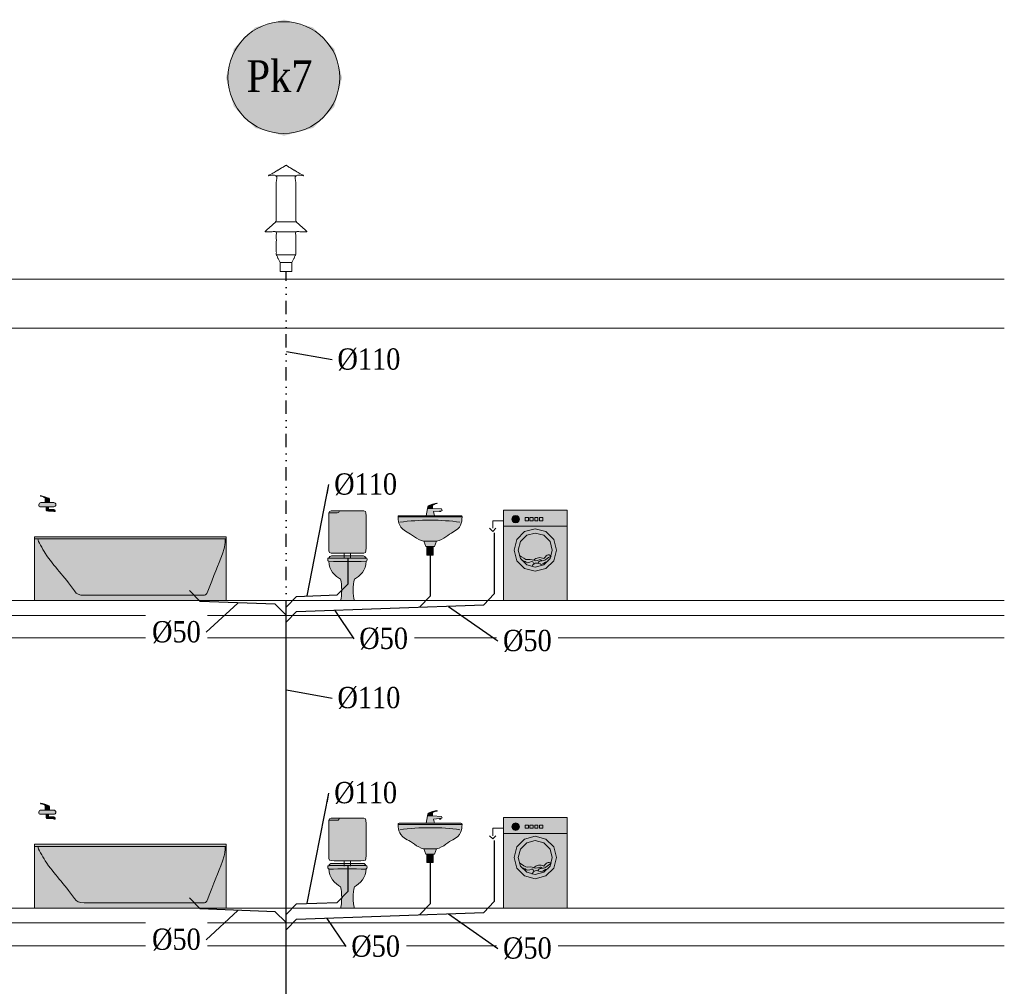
# Model space of a CAD drawing. Header units: millimetres. Extents: x 4585 to 417032, y -23455 to 16738.
# Tile 30 of 31: x 236150 to 245400, y -12468 to -3383. Entities that reach past the tile are written whole.
import ezdxf
from ezdxf import colors
from ezdxf.entities.mleader import LeaderData, LeaderLine
from ezdxf.enums import TextEntityAlignment as Align
from ezdxf.math import Vec2, Vec3

# ---------------------------------------------------------------- set-up
doc = ezdxf.new("R2010")
doc.units = ezdxf.units.MM
doc.header["$LTSCALE"] = 100
doc.linetypes.add('DIVIDE2', pattern=[0.625, 0.25, -0.125, 0, -0.125, 0, -0.125])
for name, color, linetype, lineweight, true_color in [('IS_Działka kanalizacji sanitarnej grawitacyjnej', 7, 'Continuous', 30, 0x800000), ('IS_Działka wentylacji kanalizacji', 7, 'DIVIDE2', 30, 0xff8000), ('IS_Odbiornik2', 7, 'Continuous', 5, 0x000000), ('IS_Pion_etykieta1', 7, 'Continuous', 5, 0x000000), ('IS_Pralka', 7, 'Continuous', 5, 0x000000), ('IS_Rura wywiewna', 7, 'Continuous', 5, 0x000000), ('IS_Umywalka', 7, 'Continuous', 5, 0x000000), ('IS_Ustęp', 7, 'Continuous', 5, 0x000000), ('IS_Wanna', 7, 'Continuous', 5, 0x000000)]:
    doc.layers.add(name, color=color, linetype=linetype, lineweight=lineweight, true_color=true_color)
doc.layers.add('Konstrukcja', color=253, linetype='Continuous', lineweight=5)
doc.layers.add('RR_IWK_opisy', color=7, linetype='Continuous', lineweight=0)
doc.layers.add('RR_rzutnia', color=21, linetype='Continuous', plot=False)
doc.styles.add('Garamond', font='GARA.TTF')

# ---------------------------------------------------------------- blocks, each defined once
blk = doc.blocks.new('16_KANRootTypRysunkowy_RuraWywiewna_00000000-0000-0000-0000-000000000000_ExportItemXref')
at = {"layer": 'IS_Rura wywiewna'}
blk.add_open_spline([(0, 0.499), (-0.165, 0.401), (-0.092, 0.401), (-0.092, -0.031), (-0.2, -0.125), (-0.091, -0.125), (-0.091, -0.342), (-0.055, -0.414), (-0.055, -0.499), (0, -0.499), (0.055, -0.499), (0.055, -0.414), (0.091, -0.342), (0.091, -0.125), (0.2, -0.125), (0.092, -0.031), (0.092, 0.401), (0.165, 0.401), (0, 0.499)], degree=1, knots=[1.194677, 1.194677, 1.720543, 1.793543, 2.225543, 2.368721, 2.477721, 2.694721, 2.775219, 2.860219, 2.915219, 2.970219, 3.055219, 3.135718, 3.352718, 3.461718, 3.604896, 4.036896, 4.109896, 4.635762, 4.635762], dxfattribs=at)
for points in [[(-0.092, 0.401), (0.092, 0.401)], [(-0.092, -0.031), (0.092, -0.031)], [(-0.091, -0.125), (0.091, -0.125)], [(-0.091, -0.342), (0.091, -0.342)], [(-0.055, -0.414), (0.055, -0.414)]]:
    blk.add_open_spline(points, degree=1, dxfattribs=at)
blk = doc.blocks.new('16_SANInstalationLeafType_MiskaUstStojaca_00000000-0000-0000-0000-000000000000_ExportItemXref')
at = {"layer": 'IS_Ustęp', "lineweight": 50, "true_color": 0xffffff, "transparency": 33554687}
h = blk.add_hatch(color=7, dxfattribs=at)
edge = h.paths.add_edge_path(flags=0)
edge.add_spline(control_points=[(-0.175, 0.19), (-0.185, 0.19), (-0.185, 0.19), (-0.185, 0.175), (-0.185, 0.165), (-0.185, 0.16), (-0.175, 0.16), (-0.175, 0.075), (-0.12, 0.02), (-0.065, -0.01), (-0.05, -0.06), (-0.05, -0.165), (-0.065, -0.21), (-0.03, -0.21), (0.035, -0.21), (0.065, -0.21), (0.05, -0.165), (0.05, -0.06), (0.065, -0.01), (0.115, 0.02), (0.175, 0.075), (0.175, 0.16), (0.185, 0.16), (0.185, 0.165), (0.185, 0.175), (0.185, 0.19), (0.185, 0.19), (0.175, 0.19), (0.05, 0.19), (-0.07, 0.19), (-0.175, 0.19)], knot_values=[0, 0, 0, 0, 1, 1, 1, 2, 2, 2, 3, 3, 3, 4, 4, 4, 5, 5, 5, 6, 6, 6, 7, 7, 7, 8, 8, 8, 9, 9, 9, 10, 10, 10, 10], weights=[1, 1, 1, 1, 1, 1, 1, 1, 1, 1, 1, 1, 1, 1, 1, 1, 1, 1, 1, 1, 1, 1, 1, 1, 1, 1, 1, 1, 1, 1, 1], degree=3, periodic=0)
h = blk.add_hatch(color=7, dxfattribs=at)
edge = h.paths.add_edge_path(flags=0)
edge.add_spline(control_points=[(-0.175, 0.185), (0, 0.185), (0, 0.185), (0.175, 0.185), (0.17, 0.2), (0.16, 0.21), (0.15, 0.21), (-0.025, 0.21), (0.02, 0.21), (-0.15, 0.21), (-0.16, 0.21), (-0.17, 0.2), (-0.175, 0.185)], knot_values=[-4, -4, -4, -4, -3, -3, -3, -2, -2, -2, -1, -1, -1, 0, 0, 0, 0], weights=[1, 1, 1, 1, 1, 1, 1, 1, 1, 1, 1, 1, 1], degree=3, periodic=0)
at = {"layer": 'IS_Ustęp', "lineweight": -2}
for points, knots in [([(-0.175, 0.19), (-0.185, 0.19), (-0.185, 0.19), (-0.185, 0.175), (-0.185, 0.165), (-0.185, 0.16), (-0.175, 0.16), (-0.175, 0.075), (-0.12, 0.02), (-0.065, -0.01), (-0.05, -0.06), (-0.05, -0.165), (-0.065, -0.21), (-0.03, -0.21), (0.035, -0.21), (0.065, -0.21), (0.05, -0.165), (0.05, -0.06), (0.065, -0.01), (0.115, 0.02), (0.175, 0.075), (0.175, 0.16), (0.185, 0.16), (0.185, 0.165), (0.185, 0.175), (0.185, 0.19), (0.185, 0.19), (0.175, 0.19), (0.05, 0.19), (-0.07, 0.19), (-0.175, 0.19)], [0, 0, 0, 0, 1, 1, 1, 2, 2, 2, 3, 3, 3, 4, 4, 4, 5, 5, 5, 6, 6, 6, 7, 7, 7, 8, 8, 8, 9, 9, 9, 10, 10, 10, 10]), ([(-0.175, 0.185), (-0.17, 0.2), (-0.16, 0.21), (-0.15, 0.21), (0.02, 0.21), (-0.025, 0.21), (0.15, 0.21), (0.16, 0.21), (0.17, 0.2), (0.175, 0.185)], [0, 0, 0, 0, 1, 1, 1, 2, 2, 2, 3, 3, 3, 3])]:
    blk.add_open_spline(points, degree=3, knots=knots, dxfattribs=at)
blk.add_open_spline([(-0.175, 0.155), (-0.055, 0.16), (0.06, 0.16), (0.175, 0.155)], degree=3, dxfattribs=at)
blk = doc.blocks.new('16_SANInstalationLeafType_SpluczkaUstepowaWlotSrodekNatynk_00000000-0000-0000-0000-000000000000_ExportItemXref')
at = {"layer": 'IS_Odbiornik2', "lineweight": 50, "true_color": 0xffffff, "transparency": 33554687}
h = blk.add_hatch(color=7, dxfattribs=at)
edge = h.paths.add_edge_path(flags=0)
edge.add_spline(control_points=[(0.125, 0.225), (0.025, 0.225), (-0.075, 0.225), (-0.125, 0.225), (-0.175, 0.225), (-0.175, 0.225), (-0.175, 0.175), (-0.175, 0.075), (-0.175, -0.025), (-0.175, -0.125), (-0.175, -0.175), (-0.175, -0.175), (-0.125, -0.175), (0, -0.175), (0.05, -0.175), (0.125, -0.175), (0.175, -0.175), (0.175, -0.175), (0.175, -0.125), (0.175, 0.025), (0.175, 0.08), (0.175, 0.175), (0.175, 0.225), (0.175, 0.225), (0.125, 0.225)], knot_values=[-8, -8, -8, -8, -7, -7, -7, -6, -6, -6, -5, -5, -5, -4, -4, -4, -3, -3, -3, -2, -2, -2, -1, -1, -1, 0, 0, 0, 0], weights=[1, 1, 1, 1, 1, 1, 1, 1, 1, 1, 1, 1, 1, 1, 1, 1, 1, 1, 1, 1, 1, 1, 1, 1, 1], degree=3, periodic=0)
at = {"layer": 'IS_Odbiornik2', "lineweight": -2, "extrusion": (1, 0, 0)}
for points, elevation in [([(0.225, 0), (0.225, 0), (0.225, 0)], 0.125), ([(-0.175, 0), (-0.225, 0)], -0.03), ([(-0.175, 0), (-0.225, 0)], 0.03)]:
    blk.add_lwpolyline(points, dxfattribs=dict(at, elevation=elevation))
at = {"layer": 'IS_Odbiornik2', "lineweight": -2}
for points, knots in [([(0.125, 0.225), (0.175, 0.225), (0.175, 0.225), (0.175, 0.175), (0.175, 0.08), (0.175, 0.025), (0.175, -0.125), (0.175, -0.175), (0.175, -0.175), (0.125, -0.175), (0.05, -0.175), (0, -0.175), (-0.125, -0.175), (-0.175, -0.175), (-0.175, -0.175), (-0.175, -0.125), (-0.175, -0.025), (-0.175, 0.075), (-0.175, 0.175), (-0.175, 0.225), (-0.175, 0.225), (-0.125, 0.225), (-0.075, 0.225), (0.025, 0.225), (0.125, 0.225)], [0, 0, 0, 0, 1, 1, 1, 2, 2, 2, 3, 3, 3, 4, 4, 4, 5, 5, 5, 6, 6, 6, 7, 7, 7, 8, 8, 8, 8]), ([(0.075, 0.225), (0.075, 0.215), (0.085, 0.205), (0.095, 0.205), (0.145, 0.205), (0.15, 0.205), (0.175, 0.205)], [0, 0, 0, 0, 1, 1, 1, 2, 2, 2, 2])]:
    blk.add_open_spline(points, degree=3, knots=knots, dxfattribs=at)
blk = doc.blocks.new('16_TypRysWodKan_PralkaAutomatycznaCzescKan_00000000-0000-0000-0000-000000000000_Normal')
at = {"layer": 'IS_Pralka', "lineweight": 50, "true_color": 0xffffff, "transparency": 33554687}
blk.add_hatch(color=7, dxfattribs=at).paths.add_polyline_path([(-0.3, 0.425), (-0.3, -0.425), (0.3, -0.425), (0.3, 0.425)])
h = blk.add_hatch(color=7, dxfattribs=at)
edge = h.paths.add_edge_path(flags=0)
edge.add_ellipse((-0.185, 0.34), major_axis=(0.035, 0), ratio=1, start_angle=0, end_angle=360)
h = blk.add_hatch(color=7, dxfattribs=at)
edge = h.paths.add_edge_path(flags=0)
edge.add_ellipse((0, 0.05), major_axis=(0.2, 0), ratio=1, start_angle=0, end_angle=360)
h = blk.add_hatch(color=7, dxfattribs=at)
edge = h.paths.add_edge_path(flags=0)
edge.add_ellipse((0, 0.05), major_axis=(0.1598, 0), ratio=1, start_angle=0, end_angle=360)
at = {"layer": 'IS_Pralka', "lineweight": -2}
for points in [[(-0.3, 0.425), (0.3, 0.425), (0.3, -0.425), (-0.3, -0.425)], [(-0.095, 0.325), (-0.095, 0.355), (-0.065, 0.355), (-0.065, 0.325)], [(-0.05, 0.325), (-0.05, 0.355), (-0.02, 0.355), (-0.02, 0.325)], [(-0.005, 0.325), (-0.005, 0.355), (0.025, 0.355), (0.025, 0.325)], [(0.04, 0.325), (0.04, 0.355), (0.07, 0.355), (0.07, 0.325)]]:
    blk.add_lwpolyline(points, close=True, dxfattribs=at)
at = {"layer": 'IS_Pralka'}
for points in [[(-0.15, 0.34), (-0.1547, 0.3575), (-0.1675, 0.3703), (-0.185, 0.375), (-0.2025, 0.3703), (-0.2153, 0.3575), (-0.22, 0.34), (-0.2153, 0.3225), (-0.2025, 0.3097), (-0.185, 0.305), (-0.1675, 0.3097), (-0.1547, 0.3225)], [(0.2, 0.05), (0.1732, 0.15), (0.1, 0.2232), (0, 0.25), (-0.1, 0.2232), (-0.1732, 0.15), (-0.2, 0.05), (-0.1732, -0.05), (-0.1, -0.1232), (0, -0.15), (0.1, -0.1232), (0.1732, -0.05)], [(0.1598, 0.05), (0.1384, 0.1299), (0.0799, 0.1884), (0, 0.2098), (-0.0799, 0.1884), (-0.1384, 0.1299), (-0.1598, 0.05), (-0.1384, -0.0299), (-0.0799, -0.0884), (0, -0.1098), (0.0799, -0.0884), (0.1384, -0.0299)]]:
    blk.add_lwpolyline(points, close=True, dxfattribs=at)
at = {"layer": 'IS_Pralka', "lineweight": -2}
for points in [[(-0.3, 0.325), (-0.4, 0.325), (-0.4, 0.255)], [(-0.43, 0.255), (-0.4, 0.225), (-0.37, 0.255)]]:
    blk.add_lwpolyline(points, dxfattribs=at)
blk.add_polyline3d([(-0.3, 0.275, 0), (0.3, 0.275, 0)], dxfattribs=at)
for points, knots in [([(-0.15, 0), (-0.12, -0.015), (-0.095, -0.045), (-0.07, -0.04), (-0.04, -0.035), (-0.015, -0.045), (0, -0.05), (0.035, -0.05), (0.04, -0.03), (0.065, -0.05)], [0, 0, 0, 0, 1, 1, 1, 2, 2, 2, 3, 3, 3, 3]), ([(-0.015, -0.045), (0.01, -0.02), (0.05, -0.015), (0.08, -0.03), (0.1, -0.01), (0.12, 0.025), (0.15, -0.01)], [0, 0, 0, 0, 1, 1, 1, 2, 2, 2, 2]), ([(-0.015, -0.08), (-0.025, -0.035), (-0.045, -0.07), (-0.07, -0.07), (-0.095, -0.065), (-0.095, -0.05), (-0.13, -0.045)], [0, 0, 0, 0, 1, 1, 1, 2, 2, 2, 2]), ([(-0.03, -0.105), (-0.01, -0.055), (0.03, -0.075), (0.055, -0.085), (0.08, -0.08), (0.075, -0.065), (0.12, -0.055)], [0, 0, 0, 0, 1, 1, 1, 2, 2, 2, 2]), ([(0.025, -0.075), (0.035, -0.04), (0.07, -0.06), (0.1, -0.04), (0.115, -0.03), (0.13, -0.01), (0.15, -0.01)], [0, 0, 0, 0, 1, 1, 1, 2, 2, 2, 2])]:
    blk.add_open_spline(points, degree=3, knots=knots, dxfattribs=at)
blk = doc.blocks.new('16_SANInstalationLeafType_UmywalkaPojedyncza_00000000-0000-0000-0000-000000000000_ExportItemXref')
at = {"layer": 'IS_Umywalka', "lineweight": 50, "true_color": 0xffffff, "transparency": 33554687}
h = blk.add_hatch(color=7, dxfattribs=at)
edge = h.paths.add_edge_path(flags=0)
edge.add_spline(control_points=[(-0.3, 0.17), (-0.3, 0.12), (-0.29, 0.07), (-0.215, 0.03), (-0.175, 0.015), (-0.125, -0.04), (-0.06, -0.055), (-0.025, -0.055), (0.01, -0.055), (0.06, -0.055), (0.13, -0.04), (0.175, 0.015), (0.215, 0.03), (0.29, 0.07), (0.3, 0.12), (0.3, 0.175), (0.3, 0.185), (0.3, 0.185), (0.29, 0.185), (0.04, 0.185), (-0.05, 0.185), (-0.29, 0.185), (-0.3, 0.185), (-0.3, 0.185), (-0.3, 0.17)], knot_values=[0, 0, 0, 0, 1, 1, 1, 2, 2, 2, 3, 3, 3, 4, 4, 4, 5, 5, 5, 6, 6, 6, 7, 7, 7, 8, 8, 8, 8], weights=[1, 1, 1, 1, 1, 1, 1, 1, 1, 1, 1, 1, 1, 1, 1, 1, 1, 1, 1, 1, 1, 1, 1, 1, 1], degree=3, periodic=0)
for points in [[(-0.06, -0.055), (-0.04, -0.105), (0.04, -0.105), (0.06, -0.055)], [(-0.03, -0.105), (-0.03, -0.185), (0.03, -0.185), (0.03, -0.105)]]:
    blk.add_hatch(color=7, dxfattribs=at).paths.add_polyline_path(points)
at = {"layer": 'IS_Umywalka', "lineweight": -2, "extrusion": (0, 1, 0), "elevation": 0.175}
blk.add_lwpolyline([(0.3, 0), (-0.3, 0)], dxfattribs=at)
at = {"layer": 'IS_Umywalka', "lineweight": -2}
for points in [[(-0.06, -0.055), (-0.04, -0.105), (0.04, -0.105), (0.06, -0.055)], [(-0.03, -0.105), (-0.03, -0.185), (0.03, -0.185), (0.03, -0.105)]]:
    blk.add_lwpolyline(points, close=True, dxfattribs=at)
blk.add_open_spline([(-0.3, 0.17), (-0.3, 0.12), (-0.29, 0.07), (-0.215, 0.03), (-0.175, 0.015), (-0.125, -0.04), (-0.06, -0.055), (-0.025, -0.055), (0.01, -0.055), (0.06, -0.055), (0.13, -0.04), (0.175, 0.015), (0.215, 0.03), (0.29, 0.07), (0.3, 0.12), (0.3, 0.175), (0.3, 0.185), (0.3, 0.185), (0.29, 0.185), (0.04, 0.185), (-0.05, 0.185), (-0.29, 0.185), (-0.3, 0.185), (-0.3, 0.185), (-0.3, 0.17)], degree=3, knots=[0, 0, 0, 0, 1, 1, 1, 2, 2, 2, 3, 3, 3, 4, 4, 4, 5, 5, 5, 6, 6, 6, 7, 7, 7, 8, 8, 8, 8], dxfattribs=at)
blk.add_open_spline([(-0.285, 0.125), (-0.1, 0.15), (0.11, 0.15), (0.28, 0.125)], degree=3, dxfattribs=at)
blk = doc.blocks.new('16_SANInstalationLeafType_BateriaStojaca_00000000-0000-0000-0000-000000000000_ExportItemXref')
at = {"layer": 'IS_Odbiornik2', "lineweight": 50, "true_color": 0xffffff, "transparency": 33554687}
blk.add_hatch(color=7, dxfattribs=at).paths.add_polyline_path([(-0.04078, -0.06), (0.03922, -0.06), (0.02922, -0.02), (0.08422, -0.015), (0.08422, -0.02), (0.09922, -0.02), (0.09922, -0.015), (0.10922, -0.01), (0.10422, 0.005), (0.01922, 0.01), (-0.02578, 0.01)])
h = blk.add_hatch(color=7, dxfattribs=at)
edge = h.paths.add_edge_path(flags=0)
edge.add_spline(control_points=[(-0.02578, 0.01), (-0.00328, 0.01), (-0.00328, 0.01), (0.01922, 0.01), (0.01922, 0.03), (0.01922, 0.035), (0.02422, 0.04), (0.02922, 0.045), (0.03922, 0.05), (0.05922, 0.055), (0.06422, 0.055), (0.06422, 0.06), (0.05922, 0.06), (0.04922, 0.06), (-0.01078, 0.04), (-0.02078, 0.035), (-0.02578, 0.03), (-0.02578, 0.02), (-0.02578, 0.01)], knot_values=[-6, -6, -6, -6, -5, -5, -5, -4, -4, -4, -3, -3, -3, -2, -2, -2, -1, -1, -1, 0, 0, 0, 0], weights=[1, 1, 1, 1, 1, 1, 1, 1, 1, 1, 1, 1, 1, 1, 1, 1, 1, 1, 1], degree=3, periodic=0)
at = {"layer": 'IS_Odbiornik2', "lineweight": -2, "extrusion": (0, 0, -1)}
blk.add_lwpolyline([(0.04078, -0.06), (0.02578, 0.01), (-0.01922, 0.01), (-0.10422, 0.005), (-0.10922, -0.01), (-0.09922, -0.015), (-0.09922, -0.02), (-0.08422, -0.02), (-0.08422, -0.015), (-0.02922, -0.02), (-0.03922, -0.06)], close=True, dxfattribs=at)
at = {"layer": 'IS_Odbiornik2', "lineweight": -2, "extrusion": (0, 1, 0), "elevation": -0.015}
blk.add_lwpolyline([(-0.09922, 0), (-0.08422, 0)], dxfattribs=at)
at = {"layer": 'IS_Odbiornik2', "lineweight": -2}
blk.add_open_spline([(-0.02578, 0.01), (-0.02578, 0.02), (-0.02578, 0.03), (-0.02078, 0.035), (-0.01078, 0.04), (0.04922, 0.06), (0.05922, 0.06), (0.06422, 0.06), (0.06422, 0.055), (0.05922, 0.055), (0.03922, 0.05), (0.02922, 0.045), (0.02422, 0.04), (0.01922, 0.035), (0.01922, 0.03), (0.01922, 0.01)], degree=3, knots=[0, 0, 0, 0, 1, 1, 1, 2, 2, 2, 3, 3, 3, 4, 4, 4, 5, 5, 5, 5], dxfattribs=at)
blk = doc.blocks.new('16_TypRysWodKan_BateriaCzerpalna_00000000-0000-0000-0000-000000000000_Normal')
at = {"layer": 'IS_Odbiornik2', "lineweight": 50, "true_color": 0xffffff, "transparency": 33554687}
h = blk.add_hatch(color=7, dxfattribs=at)
edge = h.paths.add_edge_path(flags=0)
edge.add_spline(control_points=[(-0.07977, -0.01), (-0.07977, -0.02), (-0.06977, -0.03), (-0.05977, -0.03), (-0.02977, -0.03), (0.03023, -0.03), (0.06023, -0.03), (0.07523, -0.03), (0.08023, -0.025), (0.08023, -0.01), (0.08023, 0.005), (0.07023, 0.01), (0.06023, 0.01), (0.02523, 0.01), (-0.02477, 0.01), (-0.05977, 0.01), (-0.06977, 0.01), (-0.07977, 0), (-0.07977, -0.01)], knot_values=[-6, -6, -6, -6, -5, -5, -5, -4, -4, -4, -3, -3, -3, -2, -2, -2, -1, -1, -1, 0, 0, 0, 0], weights=[1, 1, 1, 1, 1, 1, 1, 1, 1, 1, 1, 1, 1, 1, 1, 1, 1, 1, 1], degree=3, periodic=0)
h = blk.add_hatch(color=7, dxfattribs=at)
edge = h.paths.add_edge_path(flags=0)
edge.add_spline(control_points=[(-0.01977, 0.03), (0.00023, 0.03), (0.00023, 0.03), (0.02023, 0.03), (0.02023, 0.05), (0.02023, 0.05), (0.02523, 0.055), (0.03023, 0.06), (0.04023, 0.065), (0.06023, 0.07), (0.06523, 0.07), (0.06523, 0.075), (0.06023, 0.075), (0.05023, 0.075), (-0.00477, 0.055), (-0.01477, 0.05), (-0.01977, 0.045), (-0.01977, 0.04), (-0.01977, 0.03)], knot_values=[-6, -6, -6, -6, -5, -5, -5, -4, -4, -4, -3, -3, -3, -2, -2, -2, -1, -1, -1, 0, 0, 0, 0], weights=[1, 1, 1, 1, 1, 1, 1, 1, 1, 1, 1, 1, 1, 1, 1, 1, 1, 1, 1], degree=3, periodic=0)
for points in [[(-0.01977, 0.01), (0.02023, 0.01), (0.02023, 0.03), (-0.01977, 0.03)], [(0.01023, -0.03), (-0.00977, -0.03), (-0.00977, -0.04), (0.01023, -0.04)]]:
    blk.add_hatch(color=7, dxfattribs=at).paths.add_polyline_path(points)
h = blk.add_hatch(color=7, dxfattribs=at)
edge = h.paths.add_edge_path(flags=0)
edge.add_spline(control_points=[(0.01023, -0.04), (0.00023, -0.04), (0.00023, -0.04), (-0.00977, -0.04), (-0.00977, -0.05), (-0.00977, -0.055), (-0.01477, -0.055), (-0.02977, -0.055), (-0.01477, -0.055), (-0.05977, -0.055), (-0.06977, -0.055), (-0.07477, -0.06), (-0.07477, -0.065), (-0.07477, -0.07), (-0.07477, -0.07), (-0.07477, -0.075), (-0.06977, -0.075), (-0.06477, -0.075), (-0.05977, -0.075), (-0.05977, -0.07), (-0.05977, -0.07), (-0.05477, -0.07), (0.01023, -0.07), (-0.04977, -0.07), (-0.00977, -0.07), (0.00023, -0.07), (0.01023, -0.07), (0.01023, -0.06), (0.01023, -0.05), (0.01023, -0.05), (0.01023, -0.04)], knot_values=[-10, -10, -10, -10, -9, -9, -9, -8, -8, -8, -7, -7, -7, -6, -6, -6, -5, -5, -5, -4, -4, -4, -3, -3, -3, -2, -2, -2, -1, -1, -1, 0, 0, 0, 0], weights=[1, 1, 1, 1, 1, 1, 1, 1, 1, 1, 1, 1, 1, 1, 1, 1, 1, 1, 1, 1, 1, 1, 1, 1, 1, 1, 1, 1, 1, 1, 1], degree=3, periodic=0)
at = {"layer": 'IS_Odbiornik2', "lineweight": -2}
for points in [[(-0.01977, 0.01), (-0.01977, 0.03), (0.02023, 0.03), (0.02023, 0.01)], [(0.01023, -0.03), (0.01023, -0.04), (-0.00977, -0.04), (-0.00977, -0.03)]]:
    blk.add_lwpolyline(points, close=True, dxfattribs=at)
for points, knots in [([(-0.07977, -0.01), (-0.07977, 0), (-0.06977, 0.01), (-0.05977, 0.01), (-0.02477, 0.01), (0.02523, 0.01), (0.06023, 0.01), (0.07023, 0.01), (0.08023, 0.005), (0.08023, -0.01), (0.08023, -0.025), (0.07523, -0.03), (0.06023, -0.03), (0.03023, -0.03), (-0.02977, -0.03), (-0.05977, -0.03), (-0.06977, -0.03), (-0.07977, -0.02), (-0.07977, -0.01)], [0, 0, 0, 0, 1, 1, 1, 2, 2, 2, 3, 3, 3, 4, 4, 4, 5, 5, 5, 6, 6, 6, 6]), ([(-0.01977, 0.03), (-0.01977, 0.04), (-0.01977, 0.045), (-0.01477, 0.05), (-0.00477, 0.055), (0.05023, 0.075), (0.06023, 0.075), (0.06523, 0.075), (0.06523, 0.07), (0.06023, 0.07), (0.04023, 0.065), (0.03023, 0.06), (0.02523, 0.055), (0.02023, 0.05), (0.02023, 0.05), (0.02023, 0.03)], [0, 0, 0, 0, 1, 1, 1, 2, 2, 2, 3, 3, 3, 4, 4, 4, 5, 5, 5, 5]), ([(0.01023, -0.04), (0.01023, -0.05), (0.01023, -0.05), (0.01023, -0.06), (0.01023, -0.07), (0.00023, -0.07), (-0.00977, -0.07), (-0.04977, -0.07), (0.01023, -0.07), (-0.05477, -0.07), (-0.05977, -0.07), (-0.05977, -0.07), (-0.05977, -0.075), (-0.06477, -0.075), (-0.06977, -0.075), (-0.07477, -0.075), (-0.07477, -0.07), (-0.07477, -0.07), (-0.07477, -0.065), (-0.07477, -0.06), (-0.06977, -0.055), (-0.05977, -0.055), (-0.01477, -0.055), (-0.02977, -0.055), (-0.01477, -0.055), (-0.00977, -0.055), (-0.00977, -0.05), (-0.00977, -0.04)], [0, 0, 0, 0, 1, 1, 1, 2, 2, 2, 3, 3, 3, 4, 4, 4, 5, 5, 5, 6, 6, 6, 7, 7, 7, 8, 8, 8, 9, 9, 9, 9])]:
    blk.add_open_spline(points, degree=3, knots=knots, dxfattribs=at)
blk = doc.blocks.new('16_TypRysWodKan_Wanna_00000000-0000-0000-0000-000000000000_Normal')
at = {"layer": 'IS_Wanna', "lineweight": 50, "true_color": 0xffffff, "transparency": 33554687}
blk.add_hatch(color=7, dxfattribs=at).paths.add_polyline_path([(-0.9, 0.3), (-0.9, -0.3), (0.9, -0.3), (0.9, 0.3)])
at = {"layer": 'IS_Wanna', "lineweight": -2}
blk.add_lwpolyline([(-0.9, 0.3), (0.9, 0.3), (0.9, -0.3), (-0.9, -0.3)], close=True, dxfattribs=at)
blk.add_polyline3d([(-0.9, 0.28, 0), (0.9, 0.28, 0)], dxfattribs=at)
blk.add_open_spline([(0.87, 0.28), (0.87, 0.255), (0.825, 0.19), (0.8, 0.145), (0.715, 0.015), (0.625, -0.065), (0.525, -0.21), (0.51, -0.24), (0.48, -0.25), (0.435, -0.25), (-0.025, -0.25), (-0.01, -0.25), (-0.695, -0.25), (-0.71, -0.25), (-0.725, -0.23), (-0.74, -0.18), (-0.81, 0.005), (-0.835, 0.045), (-0.88, 0.19), (-0.885, 0.205), (-0.89, 0.235), (-0.89, 0.28)], degree=3, knots=[0, 0, 0, 0, 1, 1, 1, 2, 2, 2, 3, 3, 3, 4, 4, 4, 5, 5, 5, 6, 6, 6, 7, 7, 7, 7], dxfattribs=at)
blk = doc.blocks.new('A$C687F7710')
at = {"layer": 'IS_Odbiornik2', "xscale": -999.9999999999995, "yscale": 1000, "zscale": 1000}
blk.add_blockref('16_TypRysWodKan_BateriaCzerpalna_00000000-0000-0000-0000-000000000000_Normal', (-1680, 911), dxfattribs=at)
at = {"layer": 'IS_Wanna', "xscale": -999.9999999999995, "yscale": 1000, "zscale": 1000}
blk.add_blockref('16_TypRysWodKan_Wanna_00000000-0000-0000-0000-000000000000_Normal', (-900, 300), dxfattribs=at)

msp = doc.modelspace()

# ---------------------------------------------------------------- hatches: boundary and pattern name
at = {"layer": 'IS_Pion_etykieta1', "lineweight": 50, "true_color": 0xffffff, "transparency": 33554687}
msp.add_hatch(color=7, dxfattribs=at).paths.add_polyline_path([(239178.461, -3928.541), (239105.387, -3655.823), (238905.743, -3456.179), (238633.025, -3383.105), (238360.307, -3456.179), (238160.663, -3655.823), (238087.588, -3928.541), (238160.663, -4201.259), (238360.307, -4400.903), (238633.025, -4473.978), (238905.743, -4400.903), (239105.387, -4201.259)])

# ---------------------------------------------------------------- linework, layer by layer
at = {"layer": 'IS_Działka kanalizacji sanitarnej grawitacyjnej'}
for p, q in [((240608.552, -8207.497), (240608.553, -8779.931)), ((240005.192, -8415.78), (240005.193, -8801.657)), ((239231.759, -8447.226), (239231.759, -8688.335)), ((239231.759, -8688.335), (239133.534, -8790.161)), ((237745.155, -8747.758), (237845.09, -8851.357)), ((240608.553, -8779.931), (240508.617, -8883.53)), ((238548.574, -8876.686), (237845.09, -8851.357)), ((238648.574, -8976.686), (238548.574, -8876.686)), ((238651.667, -8903.911), (238751.667, -8803.911)), ((238751.667, -8803.911), (239133.534, -8790.161)), ((240005.193, -8801.657), (239905.257, -8905.256)), ((238651.667, -9046.795), (238751.667, -8946.795)), ((238651.671, -18281.217), (238651.668, -8964.327)), ((238751.667, -8946.795), (240508.617, -8883.53)), ((240608.553, -11097.497), (240608.554, -11669.931)), ((239231.76, -11337.226), (239231.76, -11578.335)), ((240005.193, -11305.78), (240005.194, -11691.657)), ((237745.156, -11637.758), (237845.091, -11741.357)), ((239231.76, -11578.335), (239133.535, -11680.161)), ((238548.575, -11766.686), (237845.091, -11741.357)), ((238651.668, -11793.911), (238751.668, -11693.911)), ((238751.668, -11693.911), (239133.535, -11680.161)), ((240005.194, -11691.657), (239905.259, -11795.256)), ((240608.554, -11669.931), (240508.618, -11773.53)), ((238648.575, -11866.686), (238548.575, -11766.686)), ((238651.668, -11936.795), (238751.668, -11836.795)), ((238751.668, -11836.795), (240508.618, -11773.53))]:
    msp.add_line(p, q, dxfattribs=at)
at = {"layer": 'IS_Działka wentylacji kanalizacji', "ltscale": 5}
msp.add_line((238651.668, -8964.327), (238651.671, -5749.502), dxfattribs=at)
at = {"layer": 'IS_Pion_etykieta1'}
msp.add_circle((238631.397, -3927.217), 525.173, dxfattribs=at)
at = {"layer": 'Konstrukcja'}
for p, q in [((245399.945, -5822.667), (182005.289, -5822.667)), ((182465.945, -6282.667), (245399.945, -6282.666)), ((182465.945, -8842.667), (245399.945, -8842.641)), ((182460.945, -8982.667), (245399.945, -8982.679)), ((182465.945, -9192.667), (245399.945, -9192.667)), ((182465.945, -11732.667), (245399.945, -11732.641)), ((182460.945, -11872.667), (245399.945, -11872.679)), ((182465.945, -12086.667), (245399.945, -12086.667))]:
    msp.add_line(p, q, dxfattribs=at)

# ---------------------------------------------------------------- block references
at = {"layer": 'IS_Odbiornik2', "xscale": 999.9999999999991, "yscale": 1000, "zscale": 1000, "rotation": 4.373299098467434e-05}
for p in [(240008.015, -7985.78), (240008.016, -10875.78)]:
    msp.add_blockref('16_SANInstalationLeafType_BateriaStojaca_00000000-0000-0000-0000-000000000000_ExportItemXref', p, dxfattribs=at)
at = {"layer": 'IS_Pralka', "xscale": 999.9999999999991, "yscale": 1000, "zscale": 1000, "rotation": 4.373299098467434e-05}
for p in [(240993.708, -8417.652), (240993.709, -11307.652)]:
    msp.add_blockref('16_TypRysWodKan_PralkaAutomatycznaCzescKan_00000000-0000-0000-0000-000000000000_Normal', p, dxfattribs=at)
at = {"layer": 'IS_Rura wywiewna', "xscale": 1000, "yscale": 1000, "zscale": 1000}
msp.add_blockref('16_KANRootTypRysunkowy_RuraWywiewna_00000000-0000-0000-0000-000000000000_ExportItemXref', (238651.671, -5250.502), dxfattribs=at)
at = {"layer": 'IS_Ustęp', "xscale": -999.9999999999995, "yscale": 1000, "zscale": 1000, "rotation": 4.373299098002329e-05}
for p in [(239228.676, -8632.652), (239228.677, -11522.652)]:
    msp.add_blockref('16_SANInstalationLeafType_MiskaUstStojaca_00000000-0000-0000-0000-000000000000_ExportItemXref', p, dxfattribs=at)
at = {"layer": 'RR_rzutnia', "lineweight": 35}
for p in [(238089.683, -8842.645), (238089.684, -11732.645)]:
    msp.add_blockref('A$C687F7710', p, dxfattribs=at)

# ---------------------------------------------------------------- texts
at = {"layer": 'IS_Pion_etykieta1', "style": 'Garamond'}
msp.add_text('Pk7', height=300, dxfattribs=at).set_placement((238280.165, -3763.952), align=Align.TOP_LEFT)

# ---------------------------------------------------------------- next in the draw order: leaders
at = {"layer": 'RR_IWK_opisy'}
ml = msp.add_multileader_mtext('Standard', dxfattribs=at)
ml.set_content('\\fGaramond|b0|i0;%%c110', color=256, style='Garamond')
ml.set_leader_properties()
ml.build(insert=Vec2(0, 0))
ml.multileader.update_dxf_attribs({"has_text_frame": 1, "text_left_attachment_type": 2, "text_right_attachment_type": 2})
ctx = ml.context
ctx.base_point, ctx.char_height, ctx.landing_gap_size, ctx.plane_origin = Vec3(239035.151, -6576.811), 200, 50, Vec3(91085.133, 186240.979)
ctx.left_attachment, ctx.right_attachment = 2, 2
notes = []
notes.append((ctx, [(0, (1, 1, 0), (239085.151, -6576.811), (1, 0), 2.131628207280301e-14, [(0, [(238651.671, -6500.516)], 0, [])])]))
ctx.mtext.insert = Vec3(239135.151, -6472.269)
ctx.mtext.has_bg_fill, ctx.mtext.bg_color, ctx.mtext.bg_scale_factor, ctx.mtext.bg_transparency, ctx.mtext.use_window_bg_color = 1, -1027028792, 1.3, 0, 1
ml = msp.add_multileader_mtext('Standard', dxfattribs=at)
ml.set_content('\\fGaramond|b0|i0;%%c110', color=256, style='Garamond')
ml.set_leader_properties()
ml.build(insert=Vec2(0, 0))
ml.multileader.update_dxf_attribs({"has_text_frame": 1, "text_left_attachment_type": 2, "text_right_attachment_type": 2})
ctx = ml.context
ctx.base_point, ctx.char_height, ctx.landing_gap_size, ctx.plane_origin, ctx.plane_x_axis, ctx.plane_y_axis = Vec3(239748.51, -7751.322), 200, 50, Vec3(386748.526, 183658.512), Vec3(-1, -0.00000076), Vec3(-0.00000076, 1)
ctx.left_attachment, ctx.right_attachment = 2, 2
notes.append((ctx, [(0, (1, 1, 0), (239054.266, -7751.322), (1, 0.00000076), 2.131628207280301e-14, [(0, [(238848.135, -8800.438)], 0, [])])]))
ctx.mtext.insert = Vec3(239104.266, -7646.78)
ctx.mtext.has_bg_fill, ctx.mtext.bg_color, ctx.mtext.bg_scale_factor, ctx.mtext.bg_transparency, ctx.mtext.use_window_bg_color = 1, -1027028792, 1.3, 0, 1
ml = msp.add_multileader_mtext('Standard', dxfattribs=at)
ml.set_content('\\fGaramond|b0|i0;%%c50', color=256, style='Garamond')
ml.set_leader_properties()
ml.build(insert=Vec2(0, 0))
ml.multileader.update_dxf_attribs({"has_text_frame": 1, "text_left_attachment_type": 2, "text_right_attachment_type": 2})
ctx = ml.context
ctx.base_point, ctx.char_height, ctx.landing_gap_size, ctx.plane_origin, ctx.plane_x_axis, ctx.plane_y_axis = Vec3(237449.865, -9139.833), 200, 50, Vec3(385474.255, 183684.766), Vec3(-1, -0.00000076), Vec3(-0.00000076, 1)
ctx.left_attachment, ctx.right_attachment, ctx.text_align_type = 2, 2, 2
notes.append((ctx, [(0, (1, 1, 0), (237900.966, -9139.832), (-1, -0.00000076), 2.131628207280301e-14, [(0, [(238201.77, -8864.199)], 0, [])])]))
ctx.mtext.insert, ctx.mtext.alignment = Vec3(237850.966, -9035.29), 3
ctx.mtext.has_bg_fill, ctx.mtext.bg_color, ctx.mtext.bg_scale_factor, ctx.mtext.bg_transparency, ctx.mtext.use_window_bg_color = 1, -1027028792, 1.3, 0, 1
ml = msp.add_multileader_mtext('Standard', dxfattribs=at)
ml.set_content('\\fGaramond|b0|i0;%%c50', color=256, style='Garamond')
ml.set_leader_properties()
ml.build(insert=Vec2(0, 0))
ml.multileader.update_dxf_attribs({"has_text_frame": 1, "text_left_attachment_type": 2, "text_right_attachment_type": 2})
ctx = ml.context
ctx.base_point, ctx.char_height, ctx.landing_gap_size, ctx.plane_origin, ctx.plane_x_axis, ctx.plane_y_axis = Vec3(239841.013, -9201.85), 200, 50, Vec3(387005.394, 183585.295), Vec3(-1, -0.00000076), Vec3(-0.00000076, 1)
ctx.left_attachment, ctx.right_attachment = 2, 2
notes.append((ctx, [(0, (1, 1, 0), (239289.912, -9201.851), (1, 0.00000076), 2.131628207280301e-14, [(0, [(239107.176, -8933.993)], 0, [])])]))
ctx.mtext.insert = Vec3(239339.912, -9097.309)
ctx.mtext.has_bg_fill, ctx.mtext.bg_color, ctx.mtext.bg_scale_factor, ctx.mtext.bg_transparency, ctx.mtext.use_window_bg_color = 1, -1027028792, 1.3, 0, 1
ml = msp.add_multileader_mtext('Standard', dxfattribs=at)
ml.set_content('\\fGaramond|b0|i0;%%c50', color=256, style='Garamond')
ml.set_leader_properties()
ml.build(insert=Vec2(0, 0))
ml.multileader.update_dxf_attribs({"has_text_frame": 1, "text_left_attachment_type": 2, "text_right_attachment_type": 2})
ctx = ml.context
ctx.base_point, ctx.char_height, ctx.landing_gap_size, ctx.plane_origin, ctx.plane_x_axis, ctx.plane_y_axis = Vec3(241191.431, -9222.178), 200, 50, Vec3(388073.075, 183623.741), Vec3(-1, -0.00000076), Vec3(-0.00000076, 1)
ctx.left_attachment, ctx.right_attachment = 2, 2
notes.append((ctx, [(0, (1, 1, 0), (240640.329, -9222.179), (1, 0.00000076), 2.131628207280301e-14, [(0, [(240174.857, -8895.548)], 0, [])])]))
ctx.mtext.insert = Vec3(240690.329, -9117.636)
ctx.mtext.has_bg_fill, ctx.mtext.bg_color, ctx.mtext.bg_scale_factor, ctx.mtext.bg_transparency, ctx.mtext.use_window_bg_color = 1, -1027028792, 1.3, 0, 1
ml = msp.add_multileader_mtext('Standard', dxfattribs=at)
ml.set_content('\\fGaramond|b0|i0;%%c110', color=256, style='Garamond')
ml.set_leader_properties()
ml.build(insert=Vec2(0, 0))
ml.multileader.update_dxf_attribs({"has_text_frame": 1, "text_left_attachment_type": 2, "text_right_attachment_type": 2})
ctx = ml.context
ctx.base_point, ctx.char_height, ctx.landing_gap_size, ctx.plane_origin = Vec3(239035.148, -9758.499), 200, 50, Vec3(91085.13, 183059.291)
ctx.left_attachment, ctx.right_attachment = 2, 2
notes.append((ctx, [(0, (1, 1, 0), (239085.148, -9758.499), (1, 0), 2.131628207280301e-14, [(0, [(238651.668, -9682.204)], 0, [])])]))
ctx.mtext.insert = Vec3(239135.148, -9653.957)
ctx.mtext.has_bg_fill, ctx.mtext.bg_color, ctx.mtext.bg_scale_factor, ctx.mtext.bg_transparency, ctx.mtext.use_window_bg_color = 1, -1027028792, 1.3, 0, 1
ml = msp.add_multileader_mtext('Standard', dxfattribs=at)
ml.set_content('\\fGaramond|b0|i0;%%c110', color=256, style='Garamond')
ml.set_leader_properties()
ml.build(insert=Vec2(0, 0))
ml.multileader.update_dxf_attribs({"has_text_frame": 1, "text_left_attachment_type": 2, "text_right_attachment_type": 2})
ctx = ml.context
ctx.base_point, ctx.char_height, ctx.landing_gap_size, ctx.plane_origin, ctx.plane_x_axis, ctx.plane_y_axis = Vec3(239748.511, -10651.747), 200, 50, Vec3(386748.527, 180768.512), Vec3(-1, -0.00000076), Vec3(-0.00000076, 1)
ctx.left_attachment, ctx.right_attachment = 2, 2
notes.append((ctx, [(0, (1, 1, 0), (239054.267, -10651.748), (1, 0.00000076), 2.131628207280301e-14, [(0, [(238848.136, -11690.438)], 0, [])])]))
ctx.mtext.insert = Vec3(239104.267, -10547.205)
ctx.mtext.has_bg_fill, ctx.mtext.bg_color, ctx.mtext.bg_scale_factor, ctx.mtext.bg_transparency, ctx.mtext.use_window_bg_color = 1, -1027028792, 1.3, 0, 1
ml = msp.add_multileader_mtext('Standard', dxfattribs=at)
ml.set_content('\\fGaramond|b0|i0;%%c50', color=256, style='Garamond')
ml.set_leader_properties()
ml.build(insert=Vec2(0, 0))
ml.multileader.update_dxf_attribs({"has_text_frame": 1, "text_left_attachment_type": 2, "text_right_attachment_type": 2})
ctx = ml.context
ctx.base_point, ctx.char_height, ctx.landing_gap_size, ctx.plane_origin, ctx.plane_x_axis, ctx.plane_y_axis = Vec3(237449.866, -12029.833), 200, 50, Vec3(385474.256, 180794.766), Vec3(-1, -0.00000076), Vec3(-0.00000076, 1)
ctx.left_attachment, ctx.right_attachment, ctx.text_align_type = 2, 2, 2
notes.append((ctx, [(0, (1, 1, 0), (237900.967, -12029.832), (-1, -0.00000076), 2.131628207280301e-14, [(0, [(238201.772, -11754.199)], 0, [])])]))
ctx.mtext.insert, ctx.mtext.alignment = Vec3(237850.967, -11925.29), 3
ctx.mtext.has_bg_fill, ctx.mtext.bg_color, ctx.mtext.bg_scale_factor, ctx.mtext.bg_transparency, ctx.mtext.use_window_bg_color = 1, -1027028792, 1.3, 0, 1
ml = msp.add_multileader_mtext('Standard', dxfattribs=at)
ml.set_content('\\fGaramond|b0|i0;%%c50', color=256, style='Garamond')
ml.set_leader_properties()
ml.build(insert=Vec2(0, 0))
ml.multileader.update_dxf_attribs({"has_text_frame": 1, "text_left_attachment_type": 2, "text_right_attachment_type": 2})
ctx = ml.context
ctx.base_point, ctx.char_height, ctx.landing_gap_size, ctx.plane_origin, ctx.plane_x_axis, ctx.plane_y_axis = Vec3(239765.982, -12094.552), 200, 50, Vec3(386930.363, 180692.593), Vec3(-1, -0.00000076), Vec3(-0.00000076, 1)
ctx.left_attachment, ctx.right_attachment = 2, 2
notes.append((ctx, [(0, (1, 1, 0), (239214.881, -12094.553), (1, 0.00000076), 2.131628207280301e-14, [(0, [(239032.145, -11826.695)], 0, [])])]))
ctx.mtext.insert = Vec3(239264.881, -11990.01)
ctx.mtext.has_bg_fill, ctx.mtext.bg_color, ctx.mtext.bg_scale_factor, ctx.mtext.bg_transparency, ctx.mtext.use_window_bg_color = 1, -1027028792, 1.3, 0, 1
ml = msp.add_multileader_mtext('Standard', dxfattribs=at)
ml.set_content('\\fGaramond|b0|i0;%%c50', color=256, style='Garamond')
ml.set_leader_properties()
ml.build(insert=Vec2(0, 0))
ml.multileader.update_dxf_attribs({"has_text_frame": 1, "text_left_attachment_type": 2, "text_right_attachment_type": 2})
ctx = ml.context
ctx.base_point, ctx.char_height, ctx.landing_gap_size, ctx.plane_origin, ctx.plane_x_axis, ctx.plane_y_axis = Vec3(241191.432, -12112.178), 200, 50, Vec3(388073.076, 180733.741), Vec3(-1, -0.00000076), Vec3(-0.00000076, 1)
ctx.left_attachment, ctx.right_attachment = 2, 2
notes.append((ctx, [(0, (1, 1, 0), (240640.33, -12112.179), (1, 0.00000076), 2.131628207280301e-14, [(0, [(240174.858, -11785.548)], 0, [])])]))
ctx.mtext.insert = Vec3(240690.33, -12007.637)
ctx.mtext.has_bg_fill, ctx.mtext.bg_color, ctx.mtext.bg_scale_factor, ctx.mtext.bg_transparency, ctx.mtext.use_window_bg_color = 1, -1027028792, 1.3, 0, 1
for ctx, leaders in notes:
    for number, flags, end, landing, length, lines in leaders:
        leader = LeaderData()
        leader.index, (leader.has_last_leader_line, leader.has_dogleg_vector, leader.attachment_direction) = number, flags
        leader.last_leader_point, leader.dogleg_vector, leader.dogleg_length = Vec3(end), Vec3(landing), length
        for number, points, colour, breaks in lines:
            line = LeaderLine()
            line.index, line.vertices, line.color, line.breaks = number, Vec3.list(points), colors.encode_raw_color(colour), breaks
            leader.lines.append(line)
        ctx.leaders.append(leader)

# ---------------------------------------------------------------- next in the draw order: block references
at = {"layer": 'IS_Odbiornik2', "xscale": -999.9999999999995, "yscale": 1000, "zscale": 1000, "rotation": 4.373299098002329e-05}
for p in [(239228.675, -8222.652), (239228.677, -11112.652)]:
    msp.add_blockref('16_SANInstalationLeafType_SpluczkaUstepowaWlotSrodekNatynk_00000000-0000-0000-0000-000000000000_ExportItemXref', p, dxfattribs=at)
at = {"layer": 'IS_Umywalka', "xscale": 999.9999999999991, "yscale": 1000, "zscale": 1000, "rotation": 4.373299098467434e-05}
for p in [(240005.192, -8230.78), (240005.193, -11120.78)]:
    msp.add_blockref('16_SANInstalationLeafType_UmywalkaPojedyncza_00000000-0000-0000-0000-000000000000_ExportItemXref', p, dxfattribs=at)

doc.saveas('drawing.dxf')
